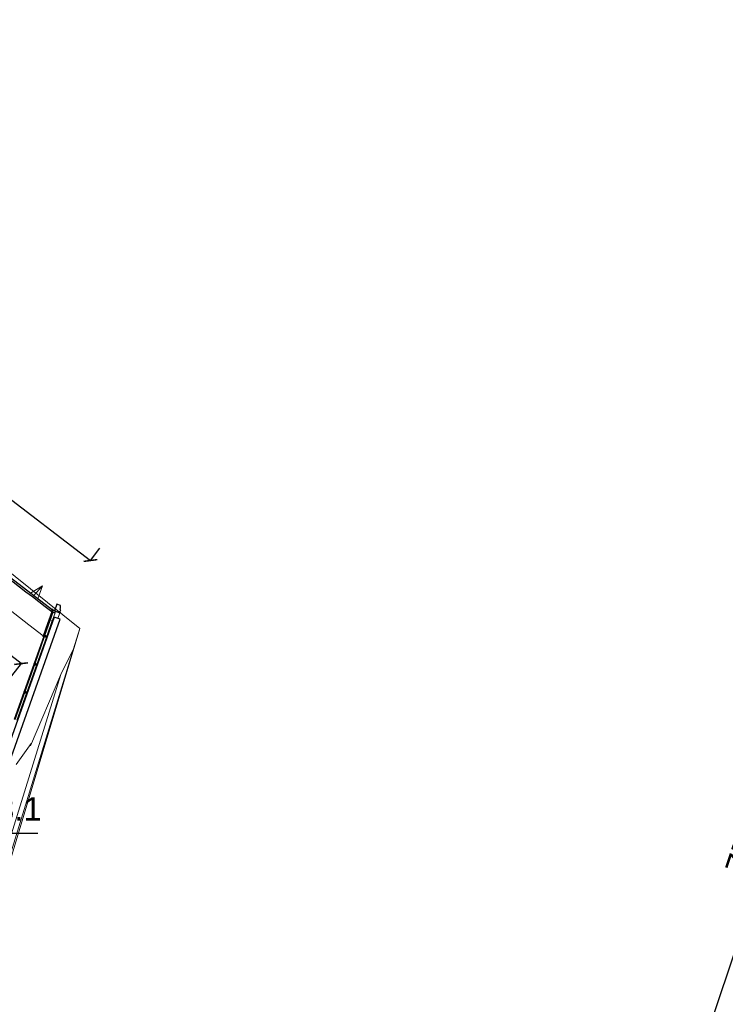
# Model space of a CAD drawing. Header units: inches. Extents: x 424 to 2043, y -237 to 445.
# Tile 256 of 256: x 653 to 689, y 35 to 85. Entities that reach past the tile are written whole.
import ezdxf

# ---------------------------------------------------------------- set-up
doc = ezdxf.new("R2010")
doc.units = ezdxf.units.IN
doc.header["$MEASUREMENT"] = 0
for name, color, linetype, lineweight in [('A-GENM', 13, 'Continuous', 9), ('A-GLAZ-CURT', 52, 'Continuous', 9), ('A-GLAZ-CWMG', 51, 'Continuous', 9), ('A-WALL', 113, 'Continuous', 9)]:
    doc.layers.add(name, color=color, linetype=linetype, lineweight=lineweight)
doc.styles.get("Standard").update_dxf_attribs({"font": 'arial.ttf'})
doc.dimstyles.new('ISO-25', dxfattribs={"dimtxt": 1.2, "dimasz": 0.5, "dimexe": 0.8, "dimexo": 50, "dimtad": 1, "dimtoh": 1, "dimdec": 1, "dimdsep": 46, "dimtxsty": 'Standard', "dimblk": 'ARCHTICK', "dimcen": 2.5, "dimadec": 0, "dimazin": 0, "dimtfac": 1, "dimtdec": 1, "dimtmove": 0, "dimatfit": 3, "dimldrblk": 'ARCHTICK', "dimfxl": 1, "dimfxlon": 1, "dimarcsym": 0})

# ---------------------------------------------------------------- blocks, each defined once
blk = doc.blocks.new('Generic Models 1 - Generic Models 1-135348-همکف')
at = {"layer": 'A-GENM'}
for p, q in [((-85.546, 23.286), (-136.734, 64.375)), ((-85.546, 23.286), (-100.58, -26.931)), ((-85.868, 22.238), (-85.546, 23.286)), ((-85.868, 22.238), (-100.76, -26.308)), ((-86.509, 20.937), (-85.868, 22.238)), ((-86.509, 20.937), (-100.95, -25.65)), ((-88.061, 17.279), (-86.509, 20.937)), ((-88.806, 16.311), (-88.029, 17.384)), ((-88.029, 17.384), (-88.061, 17.279))]:
    blk.add_line(p, q, dxfattribs=at)
blk = doc.blocks.new('Generic Models 2 - Generic Models 2-140614-همکف')
at = {"layer": 'A-GENM', "lineweight": 25}
for p, q in [((-86.72, 24.541), (-86.845, 24.19)), ((-86.531, 24.474), (-86.72, 24.541)), ((-86.562, 24.149), (-86.526, 24.252)), ((-86.555, 24.263), (-86.528, 24.341)), ((-86.526, 24.252), (-86.555, 24.263)), ((-86.528, 24.341), (-86.531, 24.474)), ((-86.845, 24.19), (-86.562, 24.09)), ((-86.543, 24.143), (-86.562, 24.149)), ((-86.562, 24.09), (-86.543, 24.143)), ((-96.606, -3.384), (-96.757, -3.81)), ((-96.324, -3.484), (-96.606, -3.384)), ((-96.346, -3.548), (-96.324, -3.484)), ((-96.757, -3.81), (-96.568, -3.877)), ((-96.568, -3.877), (-96.473, -3.751)), ((-96.473, -3.751), (-96.439, -3.656)), ((-96.439, -3.656), (-96.41, -3.667)), ((-96.41, -3.667), (-96.365, -3.542)), ((-96.365, -3.542), (-96.346, -3.548)), ((-160.223, -6.302), (-160.291, -6.492)), ((-160.291, -6.492), (-160.227, -6.564)), ((-159.986, -6.386), (-160.223, -6.302)), ((-160.086, -6.669), (-159.986, -6.386)), ((-160.227, -6.564), (-160.174, -6.583)), ((-160.174, -6.583), (-160.185, -6.613)), ((-160.185, -6.613), (-160.115, -6.637)), ((-160.115, -6.637), (-160.122, -6.656)), ((-160.122, -6.656), (-160.086, -6.669)), ((-130.548, -17.126), (-130.464, -17.156)), ((-130.464, -17.156), (-130.458, -17.137)), ((-130.458, -17.137), (-130.296, -17.194)), ((-129.895, -17.039), (-130.448, -16.843)), ((-129.963, -17.228), (-129.895, -17.039)), ((-130.296, -17.194), (-130.285, -17.164)), ((-130.285, -17.164), (-130.162, -17.208))]:
    blk.add_line(p, q, dxfattribs=at)
at = {"layer": 'A-GENM'}
for p, q in [((-86.663, 23.804), (-86.562, 24.09)), ((-87.221, 22.871), (-87.242, 22.879)), ((-95.907, -1.665), (-95.929, -1.657)), ((-96.324, -3.484), (-96.201, -3.137)), ((-159.814, -6.713), (-159.752, -6.535)), ((-160.086, -6.669), (-159.831, -6.759)), ((-133.007, -16.203), (-132.944, -16.026))]:
    blk.add_line(p, q, dxfattribs=at)
at = {"layer": 'A-GENM', "lineweight": 25, "flags": 128}
for points in [[(-130.448, -16.843), (-130.473, -16.914), (-130.498, -16.985), (-130.523, -17.055), (-130.548, -17.126)], [(-130.162, -17.208), (-130.096, -17.215), (-130.029, -17.221), (-129.963, -17.228)]]:
    blk.add_lwpolyline(points, dxfattribs=at)
at = {"layer": 'A-GENM'}
blk.add_open_spline([(-133.024, -16.25), (-132.372, -16.48), (-131.546, -16.773), (-130.722, -17.065), (-130.548, -17.126)], degree=3, knots=[0, 0, 0, 0, 0.125, 0.1584221, 0.1584221, 0.1584221, 0.1584221], dxfattribs=at)
blk = doc.blocks.new('Generic Models 3 - Generic Models 3-147078-همکف')
at = {"layer": 'A-GENM', "lineweight": 25}
for p, q in [((-86.865, 23.875), (-89.832, 15.496)), ((-89.514, 15.383), (-86.547, 23.763)), ((-86.547, 23.763), (-86.865, 23.875)), ((-89.906, 15.286), (-91.526, 10.711)), ((-91.208, 10.598), (-89.588, 15.174)), ((-89.588, 15.174), (-89.906, 15.286)), ((-89.832, 15.496), (-89.514, 15.383)), ((-91.526, 10.711), (-91.208, 10.598)), ((-91.615, 10.457), (-92.382, 8.293)), ((-92.064, 8.18), (-91.298, 10.344)), ((-91.298, 10.344), (-91.615, 10.457)), ((-92.456, 8.083), (-92.813, 7.075)), ((-92.138, 7.97), (-92.456, 8.083)), ((-92.382, 8.293), (-92.064, 8.18)), ((-92.495, 6.963), (-92.138, 7.97)), ((-92.813, 7.075), (-92.495, 6.963)), ((-93.029, 6.465), (-95.338, -0.057)), ((-95.02, -0.169), (-92.711, 6.353)), ((-92.711, 6.353), (-93.029, 6.465)), ((-95.412, -0.267), (-96.403, -3.066)), ((-96.085, -3.178), (-95.094, -0.379)), ((-95.094, -0.379), (-95.412, -0.267)), ((-95.338, -0.057), (-95.02, -0.169)), ((-96.403, -3.066), (-96.085, -3.178))]:
    blk.add_line(p, q, dxfattribs=at)
at = {"layer": 'A-GENM'}
for p, q in [((-89.906, 15.286), (-89.832, 15.496)), ((-89.514, 15.383), (-89.588, 15.174)), ((-91.615, 10.457), (-91.526, 10.711)), ((-91.208, 10.598), (-91.298, 10.344)), ((-92.456, 8.083), (-92.382, 8.293)), ((-92.064, 8.18), (-92.138, 7.97)), ((-92.941, 6.714), (-92.813, 7.075)), ((-93.009, 6.52), (-92.941, 6.714)), ((-92.941, 6.714), (-92.623, 6.601)), ((-92.623, 6.601), (-92.691, 6.407)), ((-92.495, 6.963), (-92.623, 6.601)), ((-93.029, 6.465), (-93.015, 6.504)), ((-93.015, 6.504), (-92.697, 6.392)), ((-92.691, 6.407), (-93.009, 6.52)), ((-92.697, 6.392), (-92.711, 6.353)), ((-95.412, -0.267), (-95.338, -0.057)), ((-95.02, -0.169), (-95.094, -0.379))]:
    blk.add_line(p, q, dxfattribs=at)
blk = doc.blocks.new('Rectangular Mullion - 50 x 150mm-137296-همکف')
at = {"layer": 'A-GLAZ-CWMG'}
for p, q in [((-87.09, 23.758), (-87.095, 23.744)), ((-86.949, 23.708), (-86.954, 23.694))]:
    blk.add_line(p, q, dxfattribs=at)
blk = doc.blocks.new('System Panel - Glazed-137446-همکف')
at = {"layer": 'A-GLAZ-CURT', "lineweight": 18}
for p, q in [((0.736, 0.049), (-0.736, 0.049)), ((-0.736, 0.049), (-0.736, 0.024)), ((-0.736, 0.024), (0.736, 0.024)), ((0.736, 0.024), (0.736, 0.049))]:
    blk.add_line(p, q, dxfattribs=at)
blk = doc.blocks.new('System Panel - Glazed-137447-همکف')
at = {"layer": 'A-GLAZ-CURT', "lineweight": 18}
for p, q in [((0.544, 0.049), (-0.736, 0.049)), ((-0.736, 0.049), (-0.736, 0.024)), ((-0.736, 0.024), (0.544, 0.024)), ((0.544, 0.024), (0.544, 0.049))]:
    blk.add_line(p, q, dxfattribs=at)
blk = doc.blocks.new('Rectangular Mullion - 50 x 150mm-137341-همکف')
at = {"layer": 'A-GLAZ-CWMG'}
for p, q in [((-86.952, 24.148), (-87.09, 23.758)), ((-86.811, 24.097), (-86.949, 23.708))]:
    blk.add_line(p, q, dxfattribs=at)
at = {"layer": 'A-GLAZ-CWMG', "lineweight": 25}
for p, q in [((-86.927, 24.219), (-86.952, 24.148)), ((-86.952, 24.148), (-86.811, 24.097)), ((-86.786, 24.169), (-86.927, 24.219)), ((-86.811, 24.097), (-86.786, 24.169))]:
    blk.add_line(p, q, dxfattribs=at)
blk = doc.blocks.new('Rectangular Mullion - 50 x 150mm-137349-همکف')
at = {"layer": 'A-GLAZ-CWMG'}
for p, q in [((-96.013, -1.445), (-95.522, -0.058)), ((-95.38, -0.108), (-95.871, -1.495))]:
    blk.add_line(p, q, dxfattribs=at)
blk = doc.blocks.new('Rectangular Mullion - 50 x 150mm-137350-همکف')
at = {"layer": 'A-GLAZ-CWMG'}
for p, q in [((-87.379, 22.941), (-87.095, 23.744)), ((-87.071, 23.736), (-87.095, 23.744)), ((-86.954, 23.694), (-87.048, 23.728)), ((-86.954, 23.694), (-87.238, 22.891))]:
    blk.add_line(p, q, dxfattribs=at)
blk = doc.blocks.new('Rectangular Mullion - 50 x 150mm-137391-همکف')
at = {"layer": 'A-GLAZ-CWMG', "lineweight": 25}
for p, q in [((-0.025, 0.075), (0.025, 0.075)), ((-0.025, -0.075), (-0.025, 0.075)), ((0.025, 0.075), (0.025, -0.075)), ((0.025, -0.075), (-0.025, -0.075))]:
    blk.add_line(p, q, dxfattribs=at)
blk = doc.blocks.new('Generic Models 2 - Generic Models 2-140614-اول')
at = {"layer": 'A-GENM', "lineweight": 25}
for p, q in [((-85.198, 28.842), (-85.322, 28.491)), ((-85.008, 28.774), (-85.198, 28.842)), ((-85.005, 28.642), (-85.008, 28.774)), ((-85.322, 28.491), (-85.039, 28.39)), ((-85.04, 28.45), (-85.003, 28.553)), ((-85.021, 28.443), (-85.04, 28.45)), ((-85.039, 28.39), (-85.021, 28.443)), ((-85.033, 28.564), (-85.005, 28.642)), ((-85.003, 28.553), (-85.033, 28.564)), ((-161.075, -6.001), (-161.142, -6.19)), ((-160.837, -6.085), (-161.075, -6.001)), ((-161.142, -6.19), (-161.078, -6.263)), ((-161.078, -6.263), (-161.026, -6.282)), ((-161.026, -6.282), (-161.036, -6.311)), ((-161.036, -6.311), (-160.967, -6.336)), ((-160.967, -6.336), (-160.973, -6.355)), ((-160.973, -6.355), (-160.938, -6.368)), ((-160.938, -6.368), (-160.837, -6.085)), ((-98.669, -9.211), (-98.82, -9.636)), ((-98.386, -9.311), (-98.669, -9.211)), ((-98.63, -9.704), (-98.535, -9.577)), ((-98.535, -9.577), (-98.502, -9.483)), ((-98.502, -9.483), (-98.472, -9.493)), ((-98.472, -9.493), (-98.428, -9.368)), ((-98.428, -9.368), (-98.409, -9.375)), ((-98.409, -9.375), (-98.386, -9.311)), ((-98.82, -9.636), (-98.63, -9.704)), ((-122.059, -19.813), (-122.573, -19.631)), ((-122.673, -19.914), (-122.595, -19.941)), ((-122.595, -19.941), (-122.588, -19.922)), ((-122.588, -19.922), (-122.438, -19.976)), ((-122.438, -19.976), (-122.427, -19.946)), ((-122.427, -19.946), (-122.313, -19.987)), ((-122.126, -20.003), (-122.059, -19.813))]:
    blk.add_line(p, q, dxfattribs=at)
at = {"layer": 'A-GENM'}
for p, q in [((-85.141, 28.104), (-85.039, 28.39)), ((-86.094, 26.309), (-86.281, 25.781)), ((-86.298, 25.734), (-86.789, 24.347)), ((-86.806, 24.299), (-87.297, 22.912)), ((-87.221, 22.871), (-87.242, 22.879)), ((-95.988, -1.636), (-96.438, -2.909)), ((-95.907, -1.665), (-95.988, -1.636)), ((-96.455, -2.956), (-96.946, -4.343)), ((-96.963, -4.391), (-97.454, -5.778)), ((-97.47, -5.825), (-97.961, -7.21)), ((-160.938, -6.368), (-159.831, -6.759)), ((-160.305, -6.273), (-160.366, -6.252)), ((-159.731, -6.476), (-160.258, -6.29)), ((-159.814, -6.713), (-159.731, -6.476)), ((-98.386, -9.311), (-98.263, -8.964)), ((-133.007, -16.203), (-132.924, -15.967))]:
    blk.add_line(p, q, dxfattribs=at)
at = {"layer": 'A-GENM', "lineweight": 25, "flags": 128}
for points in [[(-122.573, -19.631), (-122.598, -19.702), (-122.623, -19.773), (-122.648, -19.843), (-122.673, -19.914)], [(-122.313, -19.987), (-122.251, -19.992), (-122.188, -19.997), (-122.126, -20.003)]]:
    blk.add_lwpolyline(points, dxfattribs=at)
at = {"layer": 'A-GENM'}
for points in [[(-131.761, -16.378), (-132.148, -16.241), (-132.536, -16.104), (-132.924, -15.967)], [(-122.573, -19.631), (-122.574, -19.631), (-122.575, -19.63), (-122.576, -19.63)]]:
    blk.add_open_spline(points, degree=3, dxfattribs=at)
for points, knots in [([(-133.024, -16.25), (-132.372, -16.48), (-131.069, -16.942), (-129.119, -17.632), (-127.175, -18.32), (-125.238, -19.006), (-123.792, -19.518), (-122.938, -19.82), (-122.726, -19.895), (-122.673, -19.914)], [0, 0, 0, 0, 0.125, 0.25, 0.375, 0.5, 0.625, 0.65625, 0.6665695, 0.6665695, 0.6665695, 0.6665695]), ([(-130.334, -16.884), (-130.648, -16.772), (-131.108, -16.61), (-131.569, -16.446), (-131.714, -16.395)], [-0.16570159, -0.16570159, -0.16570159, -0.16570159, -0.10526316, -0.07733418, -0.07733418, -0.07733418, -0.07733418]), ([(-128.907, -17.389), (-129.149, -17.303), (-129.609, -17.14), (-130.069, -16.977), (-130.287, -16.9)], [-0.25725409, -0.25725409, -0.25725409, -0.25725409, -0.21052632, -0.1687232, -0.1687232, -0.1687232, -0.1687232]), ([(-127.48, -17.894), (-127.652, -17.833), (-128.111, -17.67), (-128.572, -17.507), (-128.86, -17.405)], [-0.34901616, -0.34901616, -0.34901616, -0.34901616, -0.31578947, -0.26028279, -0.26028279, -0.26028279, -0.26028279]), ([(-126.052, -18.399), (-126.155, -18.363), (-126.615, -18.2), (-127.075, -18.037), (-127.432, -17.911)], [-0.4410112, -0.4410112, -0.4410112, -0.4410112, -0.42105263, -0.35204885, -0.35204885, -0.35204885, -0.35204885])]:
    blk.add_open_spline(points, degree=3, knots=knots, dxfattribs=at)
blk = doc.blocks.new('_ArchTick')
at = {"color": 0, "linetype": 'ByBlock', "const_width": 0.15}
blk.add_lwpolyline([(-0.5, -0.5), (0.5, 0.5)], dxfattribs=at)
blk = doc.blocks.new('*D958')
at = {"color": 0, "lineweight": -2, "transparency": 16777216}
for p, q in [((607.541, 94.903), (608.027, 95.538)), ((607.541, 94.903), (656.46, 57.439)), ((656.46, 57.439), (656.946, 58.074))]:
    blk.add_line(p, q, dxfattribs=at)
at = {"layer": 'Defpoints', "color": 0, "transparency": 16777216}
for p in [(605.593, 92.359), (656.46, 57.439), (654.512, 54.895)]:
    blk.add_point(p, dxfattribs=at)
at = {"color": 0, "lineweight": -2, "transparency": 16777216, "xscale": 0.5, "yscale": 0.5, "zscale": 0.5}
for p, rotation in [((607.541, 94.903), 142.5537719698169), ((656.46, 57.439), 322.5537719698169)]:
    blk.add_blockref('_ArchTick', p, dxfattribs=dict(at, rotation=rotation))
at = {"color": 0, "transparency": 16777216, "insert": (632.753, 77.154), "char_height": 1.2, "attachment_point": 5, "rotation": 322.5538}
blk.add_mtext('61.6', dxfattribs=at)
blk = doc.blocks.new('*D974')
at = {"color": 0, "lineweight": -2, "transparency": 16777216}
for p, q in [((629.712, 70.295), (629.219, 69.665)), ((652.904, 52.153), (629.712, 70.295)), ((652.904, 52.153), (652.411, 51.523))]:
    blk.add_line(p, q, dxfattribs=at)
at = {"layer": 'Defpoints', "color": 0, "transparency": 16777216}
for p in [(630.822, 71.714), (629.712, 70.295), (654.014, 53.572)]:
    blk.add_point(p, dxfattribs=at)
at = {"color": 0, "lineweight": -2, "transparency": 16777216, "xscale": 0.5, "yscale": 0.5, "zscale": 0.5}
for p, rotation in [((629.712, 70.295), 141.9657334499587), ((652.904, 52.153), 321.9657334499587)]:
    blk.add_blockref('_ArchTick', p, dxfattribs=dict(at, rotation=rotation))
at = {"color": 0, "transparency": 16777216, "insert": (642.071, 62.199), "char_height": 1.2, "attachment_point": 5, "rotation": 321.9657}
blk.add_mtext('29.4', dxfattribs=at)
blk = doc.blocks.new('*D981')
at = {"color": 0, "lineweight": -2, "transparency": 16777216}
for p, q in [((647.851, 44.756), (647.562, 44.01)), ((647.851, 44.756), (650.727, 43.642)), ((650.727, 43.642), (650.438, 42.896)), ((650.727, 43.642), (651.193, 43.462)), ((651.193, 43.462), (653.771, 43.462))]:
    blk.add_line(p, q, dxfattribs=at)
at = {"layer": 'Defpoints', "color": 0, "transparency": 16777216}
for p in [(647.861, 44.783), (650.727, 43.642), (650.738, 43.669)]:
    blk.add_point(p, dxfattribs=at)
at = {"color": 0, "lineweight": -2, "transparency": 16777216, "xscale": 0.5, "yscale": 0.5, "zscale": 0.5}
for p, rotation in [((647.851, 44.756), 158.8346756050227), ((650.727, 43.642), 338.8346756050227)]:
    blk.add_blockref('_ArchTick', p, dxfattribs=dict(at, rotation=rotation))
at = {"color": 0, "transparency": 16777216, "insert": (652.795, 44.7), "char_height": 1.2, "attachment_point": 5}
blk.add_mtext('3.1', dxfattribs=at)
blk = doc.blocks.new('*D948')
at = {"color": 0, "lineweight": -2, "transparency": 16777216}
for p, q in [((702.97, 77.48), (702.211, 77.735)), ((702.97, 77.48), (679.043, 6.386)), ((679.043, 6.386), (678.285, 6.641))]:
    blk.add_line(p, q, dxfattribs=at)
at = {"layer": 'Defpoints', "color": 0, "transparency": 16777216}
for p in [(704.762, 76.877), (679.043, 6.386), (680.835, 5.783)]:
    blk.add_point(p, dxfattribs=at)
at = {"color": 0, "lineweight": -2, "transparency": 16777216, "xscale": 0.5, "yscale": 0.5, "zscale": 0.5}
for p, rotation in [((702.97, 77.48), 71.39924546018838), ((679.043, 6.386), 251.3992454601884)]:
    blk.add_blockref('_ArchTick', p, dxfattribs=dict(at, rotation=rotation))
at = {"color": 0, "transparency": 16777216, "insert": (689.835, 42.327), "char_height": 1.2, "attachment_point": 5, "rotation": 71.3992}
blk.add_mtext('75', dxfattribs=at)

msp = doc.modelspace()

# ---------------------------------------------------------------- linework, layer by layer
at = {"layer": 'A-GLAZ-CURT'}
for p, q in [((654.007, 56.147), (653.398, 55.764)), ((654.007, 56.147), (653.545, 55.636)), ((654.007, 56.147), (653.545, 55.636)), ((654.007, 56.147), (653.763, 55.479)), ((653.389, 55.755), (653.398, 55.764)), ((653.758, 55.473), (653.763, 55.479)), ((654.483, 54.906), (654.469, 54.866)), ((654.526, 54.846), (654.54, 54.885)), ((652.976, 54.403), (652.976, 54.399)), ((652.976, 54.399), (652.976, 54.403)), ((654.017, 53.591), (654.014, 53.584))]:
    msp.add_line(p, q, dxfattribs=at)
at = {"layer": 'A-GLAZ-CURT', "lineweight": 18, "flags": 128}
for points in [[(654.487, 54.914), (654.483, 54.905), (654.481, 54.895), (654.479, 54.886), (654.48, 54.876), (654.482, 54.868), (654.486, 54.861), (654.491, 54.856), (654.497, 54.853), (654.503, 54.851), (654.51, 54.853), (654.518, 54.856), (654.524, 54.861), (654.531, 54.868), (654.536, 54.876)], [(654.536, 54.876), (654.54, 54.886), (654.543, 54.896), (654.544, 54.905), (654.543, 54.915), (654.541, 54.923), (654.537, 54.93), (654.533, 54.935), (654.527, 54.938), (654.52, 54.94), (654.513, 54.938), (654.506, 54.935), (654.499, 54.93), (654.493, 54.923), (654.487, 54.914)]]:
    msp.add_lwpolyline(points, dxfattribs=at)
at = {"layer": 'A-GLAZ-CURT', "flags": 128}
msp.add_lwpolyline([(654.014, 53.583), (654.013, 53.578), (654.014, 53.572), (654.017, 53.566), (654.02, 53.56), (654.025, 53.555), (654.031, 53.55), (654.038, 53.547), (654.044, 53.545), (654.051, 53.544), (654.056, 53.544), (654.059, 53.545)], dxfattribs=at)
at = {"layer": 'A-GLAZ-CURT'}
msp.add_ellipse((654.054, 53.606), major_axis=(-0.0283, 0.01), ratio=0.659253, start_param=1.354756, end_param=2.567897, dxfattribs=at)
at = {"layer": 'A-WALL', "lineweight": 25}
msp.add_line((654.512, 54.895), (650.46, 57.999), dxfattribs=at)
at = {"layer": 'A-WALL'}
msp.add_line((654.033, 53.579), (654.041, 53.59), dxfattribs=at)
at = {"layer": 'A-WALL', "flags": 128}
msp.add_lwpolyline([(654.033, 53.579), (654.255, 54.204), (654.477, 54.829)], dxfattribs=at)
at = {"layer": 'A-WALL', "lineweight": 25, "flags": 128}
msp.add_lwpolyline([(654.477, 54.829), (654.494, 54.862), (654.512, 54.895)], dxfattribs=at)
at = {"layer": 'A-WALL'}
msp.add_open_spline([(630.893, 71.622), (638.606, 65.608), (646.32, 59.593), (654.033, 53.579)], degree=3, dxfattribs=at)
at = {"layer": 'A-WALL', "lineweight": 25}
msp.add_open_spline([(649.202, 58.871), (650.961, 57.524), (652.719, 56.176), (654.477, 54.829)], degree=3, dxfattribs=at)

# ---------------------------------------------------------------- block references
at = {"layer": 'A-GENM'}
for name, p, rotation in [('Generic Models 1 - Generic Models 1-135348-همکف', (741.443, 30.599), 359.9545470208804), ('Generic Models 2 - Generic Models 2-140614-همکف', (741.443, 30.599), 359.9545470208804), ('Generic Models 3 - Generic Models 3-147078-همکف', (741.443, 30.599), 359.9545470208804), ('Generic Models 2 - Generic Models 2-140614-اول', (841.877, 13.982), 0.8941701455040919)]:
    msp.add_blockref(name, p, dxfattribs=dict(at, rotation=rotation))
at = {"layer": 'A-GLAZ-CURT', "rotation": 70.45962233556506}
for name, p in [('System Panel - Glazed-137447-همکف', (654.399, 54.278)), ('System Panel - Glazed-137446-همکف', (653.89, 52.844)), ('System Panel - Glazed-137446-همکف', (653.381, 51.41)), ('System Panel - Glazed-137446-همکف', (652.872, 49.976))]:
    msp.add_blockref(name, p, dxfattribs=at)
at = {"layer": 'A-GLAZ-CWMG', "rotation": 359.9545470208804}
for name, p in [('Rectangular Mullion - 50 x 150mm-137341-همکف', (741.443, 30.599)), ('Rectangular Mullion - 50 x 150mm-137350-همکف', (741.443, 30.599)), ('Rectangular Mullion - 50 x 150mm-137296-همکف', (741.443, 30.599)), ('Rectangular Mullion - 50 x 150mm-137349-همکف', (749.587, 53.545)), ('Rectangular Mullion - 50 x 150mm-137349-همکف', (749.078, 52.111)), ('Rectangular Mullion - 50 x 150mm-137349-همکف', (748.569, 50.676))]:
    msp.add_blockref(name, p, dxfattribs=at)
at = {"layer": 'A-GLAZ-CWMG', "extrusion": (0, 0, -1), "rotation": 109.5403776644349}
for p in [(-654.144, 53.561), (-653.635, 52.127), (-653.126, 50.693)]:
    msp.add_blockref('Rectangular Mullion - 50 x 150mm-137391-همکف', p, dxfattribs=at)

# ---------------------------------------------------------------- dimensions: what is measured, and where the dimension line sits
for p1, p2, distance, picture, middle in [((605.593, 92.359), (654.512, 54.895), 3.204, '*D958', (632.753, 77.154)), ((704.762, 76.877), (680.835, 5.783), -1.891, '*D948', (689.835, 42.327)), ((654.014, 53.572), (630.822, 71.714), 1.802, '*D974', (642.071, 62.199)), ((647.861, 44.783), (650.738, 43.669), -0.029, '*D981', (652.795, 44.7))]:
    dim = msp.add_aligned_dim(p1=p1, p2=p2, distance=distance, dimstyle='ISO-25')
    dim.commit()
    dim.dimension.update_dxf_attribs({"geometry": picture, "text_midpoint": middle})

doc.saveas('drawing.dxf')
